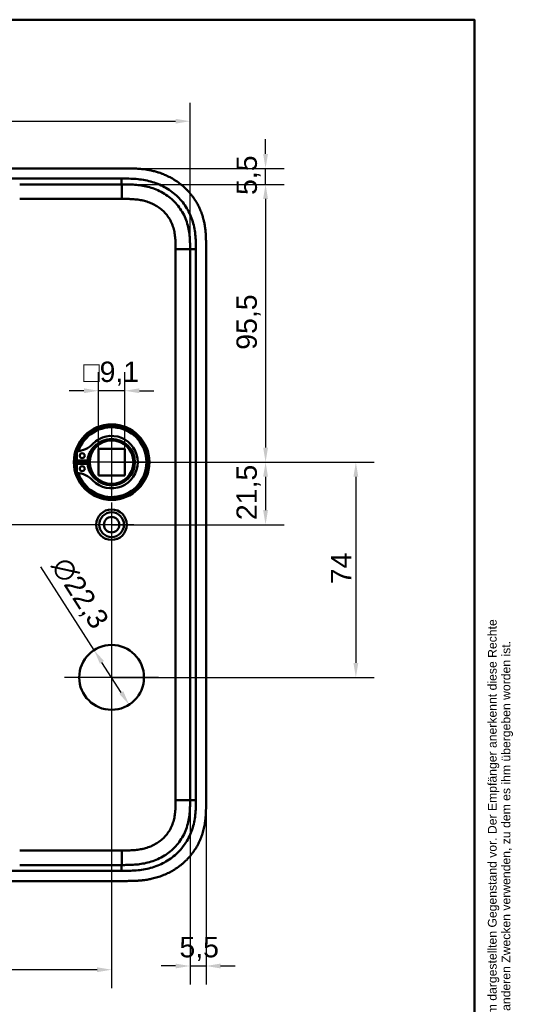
# Model space of a CAD drawing. Header units: millimetres. Extents: x 20 to 833, y 20 to 574.
# Tile 21 of 21: x 664 to 833, y 235 to 574. Entities that reach past the tile are written whole.
import ezdxf
from ezdxf.enums import TextEntityAlignment as Align

# ---------------------------------------------------------------- set-up
doc = ezdxf.new("R2010")
doc.units = ezdxf.units.MM
doc.header["$LTSCALE"] = 2
for name, color, linetype, lineweight in [('Bemaßungen(DIN)', 7, 'Continuous', 25), ('Mittelpunktmarkierung(DIN)', 7, 'Continuous', 25), ('Sichtbare Kanten(DIN)', 7, 'Continuous', 50), ('Sichtbare tangentiale Kanten(DIN)', 7, 'Continuous', 50), ('Skizziergeometrie(DIN)', 7, 'Continuous', 50), ('Symbole(DIN)', 7, 'Continuous', 25)]:
    doc.layers.add(name, color=color, linetype=linetype, lineweight=lineweight)
doc.styles.add('Aktuell-DIN', font='arial.ttf')
doc.styles.add('STANDARD-DIN~0', font='arial.ttf')
doc.styles.add('Textstil10', font='arial.ttf')
doc.styles.add('Textstil41', font='arial.ttf', dxfattribs={"width": 0.8})
doc.styles.add('Textstil83', font='arial.ttf', dxfattribs={"width": 0.8})
doc.dimstyles.new('CAD-LAN', dxfattribs={"dimscale": 2, "dimtxt": 3.5, "dimasz": 2.5, "dimexe": 3.175, "dimexo": 0, "dimgap": 0.8, "dimtad": 1, "dimrnd": 1e-08, "dimtxsty": 'STANDARD-DIN~0', "dimcen": 0.09, "dimdle": 10, "dimclrd": 250, "dimclre": 250, "dimclrt": 250, "dimadec": 0, "dimazin": 2, "dimtfac": 1, "dimtmove": 0, "dimatfit": 3, "dimfxl": 1, "dimtolj": 1, "dimtzin": 0, "dimlwd": 25, "dimlwe": 25, "dimarcsym": 0})

# ---------------------------------------------------------------- blocks, each defined once
blk = doc.blocks.new('Ränder Standardrahmen')
at = {"layer": 'Skizziergeometrie(DIN)', "flags": 128}
blk.add_lwpolyline([(10, 10), (10, 287), (410, 287), (410, 10), (10, 10)], dxfattribs=at)
blk = doc.blocks.new('Schriftfelder Heusser')
at = {"layer": 'Symbole(DIN)', "color": 7, "insert": (293.33, 191.7), "char_height": 1.5, "width": 182.3003, "attachment_point": 1, "rotation": 90, "line_spacing_factor": 0.944221, "style": 'Aktuell-DIN'}
blk.add_mtext('\\fArial|b0|i0;\\H1.5000;Die Schlossfabrik Heusser AG ist Eigentümerin dieses Dokumentes und behält sich alle Rechte an diesem und dem dargestellten Gegenstand vor. Der Empfänger anerkennt diese Rechte\\Pund wird das Dokument nicht ohne schriftliche Ermächtigung der Eigentümerin Dritten zugänglich machen oder zu anderen Zwecken verwenden, zu dem es ihm übergeben worden ist.\\P ', dxfattribs=at)
at = {"layer": 'Symbole(DIN)', "color": 179, "true_color": 0x262659, "style": 'Textstil10'}
blk.add_attdef('ERSTELLUNGSDATUM_001', (217.23, 218.29), '', height=2, dxfattribs=at)
at = {"layer": 'Symbole(DIN)', "color": 179, "true_color": 0x262659}
for tag, height, style, p in [('AUTOR', 2.49, 'Aktuell-DIN', (240.03, 219.26)), ('KONTROLLDATUM', 2, 'Textstil10', (217.42, 215.04)), ('KONTROLLIERT_VON', 2, 'Textstil10', (239.98, 215.05))]:
    blk.add_attdef(tag, text='', height=height, dxfattribs=dict(at, style=style)).set_placement(p, align=Align.MIDDLE_LEFT)
at = {"layer": 'Symbole(DIN)', "color": 7, "style": 'Textstil83', "width": 0.8}
blk.add_attdef('Anfänglicher_Ansichtsmaßstab_001', (281.57, 213.34), '', height=2.3, dxfattribs=at)
at = {"layer": 'Symbole(DIN)', "color": 179, "true_color": 0x262659, "style": 'Textstil10'}
blk.add_attdef('PROJEKT', text='', height=2, dxfattribs=at).set_placement((217.77, 209.72), align=Align.BOTTOM_LEFT)
at = {"layer": 'Symbole(DIN)', "color": 7, "style": 'Textstil41', "width": 0.8}
blk.add_attdef('STATUS', text='', height=5, dxfattribs=at).set_placement((284.53, 195.86), align=Align.MIDDLE_CENTER)
blk = doc.blocks.new('*D8')
at = {"layer": 'Bemaßungen(DIN)', "color": 250, "linetype": 'Continuous', "lineweight": 25, "true_color": 0x3f3f3f, "transparency": 16777216}
for p, q in [((698.63, 517.38), (754.5, 517.38)), ((748.15, 512.38), (748.15, 426.88)), ((695.17, 421.88), (754.5, 421.88))]:
    blk.add_line(p, q, dxfattribs=at)
at = {"layer": 'Bemaßungen(DIN)', "color": 250, "linetype": 'Continuous', "true_color": 0x3f3f3f, "transparency": 16777216}
for points in [[(747.32, 512.38), (748.99, 512.38), (748.15, 517.38)], [(747.32, 426.88), (748.99, 426.88), (748.15, 421.88)]]:
    blk.add_solid(points, dxfattribs=at)
at = {"layer": 'Defpoints', "color": 0, "linetype": 'Continuous', "transparency": 16777216}
for p in [(698.63, 517.38), (695.17, 421.88), (748.15, 421.88)]:
    blk.add_point(p, dxfattribs=at)
at = {"layer": 'Bemaßungen(DIN)', "color": 250, "linetype": 'Continuous', "lineweight": 25, "true_color": 0x3f3f3f, "transparency": 16777216, "insert": (738.14, 460.52), "char_height": 7, "attachment_point": 1, "rotation": 90, "style": 'STANDARD-DIN~0'}
blk.add_mtext('\\A1;95,5', dxfattribs=at)
blk = doc.blocks.new('*D9')
at = {"layer": 'Bemaßungen(DIN)', "color": 250, "linetype": 'Continuous', "lineweight": 25, "true_color": 0x3f3f3f, "transparency": 16777216}
for p, q in [((695.17, 421.88), (754.5, 421.88)), ((748.15, 416.88), (748.15, 405.38)), ((695.17, 400.38), (754.5, 400.38))]:
    blk.add_line(p, q, dxfattribs=at)
at = {"layer": 'Bemaßungen(DIN)', "color": 250, "linetype": 'Continuous', "true_color": 0x3f3f3f, "transparency": 16777216}
for points in [[(747.32, 416.88), (748.99, 416.88), (748.15, 421.88)], [(747.32, 405.38), (748.99, 405.38), (748.15, 400.38)]]:
    blk.add_solid(points, dxfattribs=at)
at = {"layer": 'Defpoints', "color": 0, "linetype": 'Continuous', "transparency": 16777216}
for p in [(695.17, 421.88), (695.17, 400.38), (748.15, 400.38)]:
    blk.add_point(p, dxfattribs=at)
at = {"layer": 'Bemaßungen(DIN)', "color": 250, "linetype": 'Continuous', "lineweight": 25, "true_color": 0x3f3f3f, "transparency": 16777216, "insert": (738.14, 401.96), "char_height": 7, "attachment_point": 1, "rotation": 90, "style": 'STANDARD-DIN~0'}
blk.add_mtext('\\A1;21,5', dxfattribs=at)
blk = doc.blocks.new('*D10')
at = {"layer": 'Bemaßungen(DIN)', "color": 250, "linetype": 'Continuous', "lineweight": 25, "true_color": 0x3f3f3f, "transparency": 16777216}
for p, q in [((695.17, 421.88), (785.57, 421.88)), ((779.22, 416.88), (779.22, 352.88)), ((695.17, 347.88), (785.57, 347.88))]:
    blk.add_line(p, q, dxfattribs=at)
at = {"layer": 'Bemaßungen(DIN)', "color": 250, "linetype": 'Continuous', "true_color": 0x3f3f3f, "transparency": 16777216}
for points in [[(778.39, 416.88), (780.06, 416.88), (779.22, 421.88)], [(778.39, 352.88), (780.06, 352.88), (779.22, 347.88)]]:
    blk.add_solid(points, dxfattribs=at)
at = {"layer": 'Defpoints', "color": 0, "linetype": 'Continuous', "transparency": 16777216}
for p in [(695.17, 421.88), (695.17, 347.88), (779.22, 347.88)]:
    blk.add_point(p, dxfattribs=at)
at = {"layer": 'Bemaßungen(DIN)', "color": 250, "linetype": 'Continuous', "lineweight": 25, "true_color": 0x3f3f3f, "transparency": 16777216, "insert": (770.62, 379.91), "char_height": 7, "attachment_point": 1, "rotation": 90, "style": 'STANDARD-DIN~0'}
blk.add_mtext('\\A1;74', dxfattribs=at)
blk = doc.blocks.new('*D11')
at = {"layer": 'Bemaßungen(DIN)', "color": 250, "linetype": 'Continuous', "lineweight": 25, "true_color": 0x3f3f3f, "transparency": 16777216}
for p, q in [((577.17, 497.38), (550.82, 497.38)), ((557.17, 405.38), (557.17, 492.38)), ((695.17, 400.38), (550.82, 400.38))]:
    blk.add_line(p, q, dxfattribs=at)
at = {"layer": 'Bemaßungen(DIN)', "color": 250, "linetype": 'Continuous', "true_color": 0x3f3f3f, "transparency": 16777216}
for points in [[(556.33, 492.38), (558, 492.38), (557.17, 497.38)], [(556.33, 405.38), (558, 405.38), (557.17, 400.38)]]:
    blk.add_solid(points, dxfattribs=at)
at = {"layer": 'Defpoints', "color": 0, "linetype": 'Continuous', "transparency": 16777216}
for p in [(557.17, 497.38), (577.17, 497.38), (695.17, 400.38)]:
    blk.add_point(p, dxfattribs=at)
at = {"layer": 'Bemaßungen(DIN)', "color": 250, "linetype": 'Continuous', "lineweight": 25, "true_color": 0x3f3f3f, "transparency": 16777216, "insert": (548.42, 443.87), "char_height": 7, "attachment_point": 1, "rotation": 90, "style": 'STANDARD-DIN~0'}
blk.add_mtext('\\A1;97', dxfattribs=at)
blk = doc.blocks.new('*D12')
at = {"layer": 'Bemaßungen(DIN)', "color": 250, "linetype": 'Continuous', "lineweight": 25, "true_color": 0x3f3f3f, "transparency": 16777216}
for p, q in [((695.17, 400.38), (550.82, 400.38)), ((557.17, 395.38), (557.17, 308.38)), ((577.17, 303.38), (550.82, 303.38))]:
    blk.add_line(p, q, dxfattribs=at)
at = {"layer": 'Bemaßungen(DIN)', "color": 250, "linetype": 'Continuous', "true_color": 0x3f3f3f, "transparency": 16777216}
for points in [[(556.33, 395.38), (558, 395.38), (557.17, 400.38)], [(556.33, 308.38), (558, 308.38), (557.17, 303.38)]]:
    blk.add_solid(points, dxfattribs=at)
at = {"layer": 'Defpoints', "color": 0, "linetype": 'Continuous', "transparency": 16777216}
for p in [(695.17, 400.38), (557.17, 303.38), (577.17, 303.38)]:
    blk.add_point(p, dxfattribs=at)
at = {"layer": 'Bemaßungen(DIN)', "color": 250, "linetype": 'Continuous', "lineweight": 25, "true_color": 0x3f3f3f, "transparency": 16777216, "insert": (548.42, 346.87), "char_height": 7, "attachment_point": 1, "rotation": 90, "style": 'STANDARD-DIN~0'}
blk.add_mtext('\\A1;97', dxfattribs=at)
blk = doc.blocks.new('*D13')
at = {"layer": 'Bemaßungen(DIN)', "color": 250, "linetype": 'Continuous', "lineweight": 25, "true_color": 0x3f3f3f, "transparency": 16777216}
for p, q in [((689.14, 357.27), (670.78, 385.88)), ((698.49, 342.71), (691.84, 353.06))]:
    blk.add_line(p, q, dxfattribs=at)
at = {"layer": 'Bemaßungen(DIN)', "color": 250, "linetype": 'Continuous', "true_color": 0x3f3f3f, "transparency": 16777216}
for points in [[(692.55, 353.51), (691.14, 352.61), (689.14, 357.27)], [(699.19, 343.16), (697.79, 342.26), (701.19, 338.5)]]:
    blk.add_solid(points, dxfattribs=at)
at = {"layer": 'Defpoints', "color": 0, "linetype": 'Continuous', "transparency": 16777216}
for p in [(689.14, 357.27), (701.19, 338.5)]:
    blk.add_point(p, dxfattribs=at)
at = {"layer": 'Bemaßungen(DIN)', "color": 250, "linetype": 'Continuous', "lineweight": 25, "true_color": 0x3f3f3f, "transparency": 16777216, "insert": (680.26, 390.06), "char_height": 7, "attachment_point": 1, "rotation": 302.701, "style": 'STANDARD-DIN~0'}
blk.add_mtext('\\A1;∅22,3', dxfattribs=at)
blk = doc.blocks.new('*D14')
at = {"layer": 'Bemaßungen(DIN)', "color": 250, "linetype": 'Continuous', "lineweight": 25, "true_color": 0x3f3f3f, "transparency": 16777216}
for p, q in [((695.17, 392.73), (695.17, 241.03)), ((577.17, 295.73), (577.17, 241.03)), ((690.17, 247.38), (582.17, 247.38))]:
    blk.add_line(p, q, dxfattribs=at)
at = {"layer": 'Bemaßungen(DIN)', "color": 250, "linetype": 'Continuous', "true_color": 0x3f3f3f, "transparency": 16777216}
for points in [[(582.17, 248.22), (582.17, 246.55), (577.17, 247.38)], [(690.17, 248.22), (690.17, 246.55), (695.17, 247.38)]]:
    blk.add_solid(points, dxfattribs=at)
at = {"layer": 'Defpoints', "color": 0, "linetype": 'Continuous', "transparency": 16777216}
for p in [(695.17, 392.73), (577.17, 295.73), (577.17, 247.38)]:
    blk.add_point(p, dxfattribs=at)
at = {"layer": 'Bemaßungen(DIN)', "color": 250, "linetype": 'Continuous', "lineweight": 25, "true_color": 0x3f3f3f, "transparency": 16777216, "insert": (628.76, 256.13), "char_height": 7, "attachment_point": 1, "style": 'STANDARD-DIN~0'}
blk.add_mtext('\\A1;118', dxfattribs=at)
blk = doc.blocks.new('*D15')
at = {"layer": 'Bemaßungen(DIN)', "color": 250, "linetype": 'Continuous', "lineweight": 25, "true_color": 0x3f3f3f, "transparency": 16777216}
for p, q in [((722.17, 305.67), (722.17, 242.32)), ((727.67, 304.67), (727.67, 242.32)), ((717.17, 248.67), (712.17, 248.67)), ((722.17, 248.67), (727.67, 248.67)), ((732.67, 248.67), (737.67, 248.67))]:
    blk.add_line(p, q, dxfattribs=at)
at = {"layer": 'Bemaßungen(DIN)', "color": 250, "linetype": 'Continuous', "true_color": 0x3f3f3f, "transparency": 16777216}
for points in [[(717.17, 249.5), (717.17, 247.83), (722.17, 248.67)], [(732.67, 249.5), (732.67, 247.83), (727.67, 248.67)]]:
    blk.add_solid(points, dxfattribs=at)
at = {"layer": 'Defpoints', "color": 0, "linetype": 'Continuous', "transparency": 16777216}
for p in [(722.17, 305.67), (727.67, 304.67), (727.67, 248.67)]:
    blk.add_point(p, dxfattribs=at)
at = {"layer": 'Bemaßungen(DIN)', "color": 250, "linetype": 'Continuous', "lineweight": 25, "true_color": 0x3f3f3f, "transparency": 16777216, "insert": (718.52, 258.65), "char_height": 7, "attachment_point": 1, "style": 'STANDARD-DIN~0'}
blk.add_mtext('\\A1;5,5', dxfattribs=at)
blk = doc.blocks.new('*D16')
at = {"layer": 'Bemaßungen(DIN)', "color": 250, "linetype": 'Continuous', "lineweight": 25, "true_color": 0x3f3f3f, "transparency": 16777216}
for p, q in [((748.15, 527.88), (748.15, 532.88)), ((699.63, 522.88), (754.5, 522.88)), ((748.15, 517.38), (748.15, 522.88)), ((698.64, 517.38), (754.5, 517.38)), ((748.15, 512.38), (748.15, 507.38))]:
    blk.add_line(p, q, dxfattribs=at)
at = {"layer": 'Bemaßungen(DIN)', "color": 250, "linetype": 'Continuous', "true_color": 0x3f3f3f, "transparency": 16777216}
for points in [[(747.32, 527.88), (748.99, 527.88), (748.15, 522.88)], [(747.32, 512.38), (748.99, 512.38), (748.15, 517.38)]]:
    blk.add_solid(points, dxfattribs=at)
at = {"layer": 'Defpoints', "color": 0, "linetype": 'Continuous', "transparency": 16777216}
for p in [(699.63, 522.88), (748.15, 522.88), (698.64, 517.38)]:
    blk.add_point(p, dxfattribs=at)
at = {"layer": 'Bemaßungen(DIN)', "color": 250, "linetype": 'Continuous', "lineweight": 25, "true_color": 0x3f3f3f, "transparency": 16777216, "insert": (738.17, 513.74), "char_height": 7, "attachment_point": 1, "rotation": 90, "style": 'STANDARD-DIN~0'}
blk.add_mtext('\\A1;5,5', dxfattribs=at)
blk = doc.blocks.new('*D17')
at = {"layer": 'Bemaßungen(DIN)', "color": 250, "linetype": 'Continuous', "lineweight": 25, "true_color": 0x3f3f3f, "transparency": 16777216}
for p, q in [((530.17, 495.1), (530.17, 545.45)), ((722.17, 495.1), (722.17, 545.45)), ((535.17, 539.1), (717.17, 539.1))]:
    blk.add_line(p, q, dxfattribs=at)
at = {"layer": 'Bemaßungen(DIN)', "color": 250, "linetype": 'Continuous', "true_color": 0x3f3f3f, "transparency": 16777216}
for points in [[(535.17, 539.93), (535.17, 538.27), (530.17, 539.1)], [(717.17, 539.93), (717.17, 538.27), (722.17, 539.1)]]:
    blk.add_solid(points, dxfattribs=at)
at = {"layer": 'Defpoints', "color": 0, "linetype": 'Continuous', "transparency": 16777216}
for p in [(722.17, 539.1), (530.17, 495.1), (722.17, 495.1)]:
    blk.add_point(p, dxfattribs=at)
at = {"layer": 'Bemaßungen(DIN)', "color": 250, "linetype": 'Continuous', "lineweight": 25, "true_color": 0x3f3f3f, "transparency": 16777216, "insert": (618.8, 547.85), "char_height": 7, "attachment_point": 1, "style": 'STANDARD-DIN~0'}
blk.add_mtext('\\A1;192', dxfattribs=at)
blk = doc.blocks.new('*D19')
at = {"layer": 'Bemaßungen(DIN)', "color": 250, "linetype": 'Continuous', "lineweight": 25, "true_color": 0x3f3f3f, "transparency": 16777216}
for p, q in [((690.62, 426.43), (690.62, 452.78)), ((699.72, 426.43), (699.72, 452.78)), ((685.62, 446.43), (680.62, 446.43)), ((699.72, 446.43), (690.62, 446.43)), ((704.72, 446.43), (709.72, 446.43))]:
    blk.add_line(p, q, dxfattribs=at)
at = {"layer": 'Bemaßungen(DIN)', "color": 250, "linetype": 'Continuous', "true_color": 0x3f3f3f, "transparency": 16777216}
for points in [[(685.62, 447.27), (685.62, 445.6), (690.62, 446.43)], [(704.72, 447.27), (704.72, 445.6), (699.72, 446.43)]]:
    blk.add_solid(points, dxfattribs=at)
at = {"layer": 'Defpoints', "color": 0, "linetype": 'Continuous', "transparency": 16777216}
for p in [(690.62, 446.43), (690.62, 426.43), (699.72, 426.43)]:
    blk.add_point(p, dxfattribs=at)
at = {"layer": 'Bemaßungen(DIN)', "color": 250, "linetype": 'Continuous', "lineweight": 25, "true_color": 0x3f3f3f, "transparency": 16777216, "insert": (685.4, 456.45), "char_height": 7, "attachment_point": 1, "style": 'STANDARD-DIN~0'}
blk.add_mtext('\\A1;\\fAIGDT|b0|i0;\\H7.0000;o\\fArial|b0|i0;\\H7.0000;9,1', dxfattribs=at)

msp = doc.modelspace()

# ---------------------------------------------------------------- linework, layer by layer
at = {"layer": 'Mittelpunktmarkierung(DIN)', "linetype": 'Continuous'}
for p, q in [((695.1672, 434.3838), (695.1672, 409.3838)), ((707.6672, 421.8838), (682.6672, 421.8838)), ((695.1672, 408.0338), (695.1672, 392.7338)), ((702.8172, 400.3838), (687.5172, 400.3838)), ((695.1672, 364.0338), (695.1672, 331.7338)), ((711.3172, 347.8838), (679.0172, 347.8838))]:
    msp.add_line(p, q, dxfattribs=at)
at = {"layer": 'Sichtbare Kanten(DIN)'}
for p, q in [((699.6285, 522.8838), (541.7064, 522.8838)), ((698.6291, 517.3838), (663.5378, 517.3838)), ((698.6291, 517.3838), (698.6404, 517.3838)), ((727.6672, 304.6682), (727.6672, 496.0995)), ((683.2091, 422.5005), (683.2091, 425.5244)), ((699.7172, 426.4338), (690.6172, 426.4338)), ((690.6172, 417.3338), (690.6172, 426.4338)), ((699.7172, 426.4338), (699.7172, 417.3338)), ((686.9091, 422.5005), (683.2091, 422.5005)), ((683.2091, 421.2672), (686.9091, 421.2672)), ((683.2091, 418.2433), (683.2091, 421.2672)), ((699.7172, 417.3338), (690.6172, 417.3338)), ((698.6291, 283.3839), (663.5378, 283.3839)), ((698.6404, 283.3839), (698.6291, 283.3839)), ((541.1463, 277.8839), (699.6285, 277.8839))]:
    msp.add_line(p, q, dxfattribs=at)
for centre, radius in [((695.1672, 421.8838), 13), ((695.1672, 421.8838), 12.5), ((695.1672, 421.8838), 8), ((695.1672, 421.8838), 7.5), ((685.0591, 424.1155), 0.85), ((685.0591, 419.6522), 0.85), ((695.1672, 400.3838), 5.25), ((695.1672, 400.3838), 4.25), ((695.1672, 400.3838), 2.65), ((695.1672, 347.8838), 11.15)]:
    msp.add_circle(centre, radius, dxfattribs=at)
for centre, radius, start, end in [((695.1672, 421.8838), 12, 198.172127, 161.827873), ((695.1672, 421.8838), 9.0167, 224.140905, 135.859095), ((682.4691, 434.2068), 8.6779, 274.967053, 315.859095), ((694.4339, 421.8838), 7.55, 125.687104, 175.314993), ((695.1672, 421.8838), 8.2, 153.630564, 206.369436), ((695.1672, 421.8838), 12, 175.211021, 184.788979), ((695.1672, 421.8838), 9, 176.0711, 183.9289), ((694.4339, 421.8838), 7.55, 184.685007, 234.312896), ((682.4691, 409.5609), 8.6779, 44.140905, 85.032947)]:
    msp.add_arc(centre, radius, start, end, dxfattribs=at)
for points, knots in [([(727.6672, 496.0995), (727.6673, 496.3981), (727.667, 496.997), (727.6615, 497.7502), (727.6488, 498.5068), (727.6314, 499.1148), (727.5974, 499.878), (727.5595, 500.4898), (727.4841, 501.4086), (727.3824, 502.3283), (727.1946, 503.5535), (727.0119, 504.4672), (726.7943, 505.3741), (726.6314, 505.975), (726.4048, 506.7204), (726.2048, 507.3118), (725.9317, 508.0426), (725.6949, 508.6203), (725.3126, 509.4751), (724.8944, 510.3137), (724.2011, 511.5365), (723.5167, 512.5818), (722.5823, 513.8307), (721.7741, 514.7818), (720.6937, 515.9056), (719.7758, 516.7501), (718.5685, 517.7336), (717.5571, 518.4616), (716.2426, 519.2947), (715.1528, 519.8981), (713.8916, 520.5035), (713.0328, 520.8665), (712.1615, 521.1967), (711.5749, 521.4005), (710.687, 521.6814), (709.7905, 521.9292), (708.5841, 522.2071), (707.6728, 522.3772), (706.7581, 522.5183), (706.1476, 522.5981), (705.3842, 522.6815), (704.7735, 522.7359), (704.0107, 522.79), (703.4011, 522.8228), (702.4883, 522.8581), (701.277, 522.8831), (700.226, 522.8843), (699.6285, 522.8838)], [-0.999997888, -0.999997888, -0.999997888, -0.999997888, -0.979164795, -0.958331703, -0.947915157, -0.927082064, -0.916665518, -0.895832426, -0.885415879, -0.854166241, -0.833333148, -0.80208351, -0.791666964, -0.770833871, -0.760417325, -0.739584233, -0.729167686, -0.708334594, -0.697918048, -0.666668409, -0.645835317, -0.604169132, -0.58333604, -0.541669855, -0.520836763, -0.479170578, -0.458337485, -0.416671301, -0.395838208, -0.354172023, -0.333338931, -0.302089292, -0.291672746, -0.270839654, -0.260423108, -0.229173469, -0.208340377, -0.177090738, -0.166674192, -0.1458411, -0.135424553, -0.114591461, -0.104174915, -0.083341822, -0.072925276, -0.041675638, -0.000009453, -0.000009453, -0.000009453, -0.000009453]), ([(698.6404, 517.3838), (699.2704, 517.3838), (699.915, 517.3837), (700.5649, 517.3735), (701.2511, 517.3628), (701.9432, 517.341), (702.6336, 517.2992), (703.3649, 517.2549), (704.0944, 517.1883), (704.8178, 517.0927), (705.581, 516.9919), (706.3375, 516.8591), (707.0853, 516.6887), (707.8688, 516.5101), (708.6426, 516.2906), (709.3972, 516.0287), (710.1798, 515.7571), (710.9417, 515.4402), (711.6771, 515.0792), (712.4295, 514.7098), (713.1541, 514.2942), (713.8487, 513.8325), (714.5483, 513.3675), (715.2174, 512.8556), (715.8534, 512.295), (716.4893, 511.7345), (717.0899, 511.126), (717.6395, 510.4843), (718.1948, 509.836), (718.7011, 509.1511), (719.1547, 508.4361), (719.6098, 507.7187), (720.0118, 506.971), (720.3581, 506.2023), (720.7026, 505.4373), (720.9923, 504.6499), (721.2274, 503.8573), (721.4617, 503.0674), (721.64, 502.2818), (721.7757, 501.4898), (721.9062, 500.7285), (721.9968, 499.9607), (722.0569, 499.1831), (722.1121, 498.4686), (722.141, 497.7452), (722.1548, 497.0232), (722.1673, 496.3747), (722.1674, 495.7271), (722.1674, 495.0995)], [0, 0, 0, 0, 0.19022167, 0.19022167, 0.19022167, 0.39104591, 0.39104591, 0.39104591, 0.60377825, 0.60377825, 0.60377825, 0.82822173, 0.82822173, 0.82822173, 1.06338833, 1.06338833, 1.06338833, 1.30727824, 1.30727824, 1.30727824, 1.55682927, 1.55682927, 1.55682927, 1.80816011, 1.80816011, 1.80816011, 2.0594434, 2.0594434, 2.0594434, 2.31333138, 2.31333138, 2.31333138, 2.56802256, 2.56802256, 2.56802256, 2.82144619, 2.82144619, 2.82144619, 3.07398187, 3.07398187, 3.07398187, 3.31672886, 3.31672886, 3.31672886, 3.5398143, 3.5398143, 3.5398143, 3.74014872, 3.74014872, 3.74014872, 3.74014872]), ([(722.1674, 305.6682), (722.1674, 305.0406), (722.1673, 304.393), (722.1548, 303.7445), (722.141, 303.0225), (722.1121, 302.2991), (722.0569, 301.5846), (721.9968, 300.807), (721.9062, 300.0392), (721.7757, 299.2779), (721.64, 298.4859), (721.4617, 297.7003), (721.2274, 296.9105), (720.9923, 296.1178), (720.7026, 295.3304), (720.3581, 294.5654), (720.0118, 293.7967), (719.6098, 293.049), (719.1548, 292.3317), (718.7011, 291.6166), (718.1948, 290.9317), (717.6395, 290.2834), (717.0899, 289.6417), (716.4893, 289.0332), (715.8535, 288.4727), (715.2175, 287.9121), (714.5483, 287.4002), (713.8487, 286.9352), (713.1541, 286.4735), (712.4295, 286.0579), (711.6771, 285.6885), (710.9418, 285.3275), (710.1798, 285.0106), (709.3972, 284.739), (708.6427, 284.4771), (707.8688, 284.2576), (707.0853, 284.079), (706.3375, 283.9086), (705.581, 283.7758), (704.8178, 283.675), (704.0944, 283.5794), (703.3649, 283.5128), (702.6336, 283.4685), (701.9432, 283.4267), (701.2511, 283.4049), (700.5649, 283.3942), (699.915, 283.384), (699.2704, 283.3839), (698.6404, 283.3839)], [0, 0, 0, 0, 0.20033251, 0.20033251, 0.20033251, 0.42341762, 0.42341762, 0.42341762, 0.66616566, 0.66616566, 0.66616566, 0.91870231, 0.91870231, 0.91870231, 1.17212598, 1.17212598, 1.17212598, 1.4268172, 1.4268172, 1.4268172, 1.68070523, 1.68070523, 1.68070523, 1.93198857, 1.93198857, 1.93198857, 2.18331948, 2.18331948, 2.18331948, 2.43287068, 2.43287068, 2.43287068, 2.67676084, 2.67676084, 2.67676084, 2.91192776, 2.91192776, 2.91192776, 3.13637161, 3.13637161, 3.13637161, 3.34910435, 3.34910435, 3.34910435, 3.549929, 3.549929, 3.549929, 3.74015108, 3.74015108, 3.74015108, 3.74015108]), ([(699.6285, 277.8839), (700.2261, 277.8834), (701.2772, 277.8846), (702.4882, 277.9096), (703.4009, 277.9448), (704.0106, 277.9776), (704.7735, 278.0318), (705.3843, 278.0862), (706.1477, 278.1697), (706.7581, 278.2494), (707.6729, 278.3904), (708.5844, 278.5607), (709.9414, 278.8734), (711.1342, 279.2143), (712.6016, 279.7235), (713.7516, 280.1969), (715.1529, 280.87), (716.2423, 281.4729), (717.5573, 282.306), (718.5686, 283.0341), (719.7758, 284.0178), (720.6934, 284.862), (721.7741, 285.9855), (722.5824, 286.937), (723.5167, 288.1863), (724.2009, 289.2314), (724.9717, 290.5898), (725.5175, 291.7143), (726.1091, 293.1581), (726.5093, 294.3415), (726.9165, 295.8444), (727.1712, 297.0613), (727.3825, 298.4396), (727.4841, 299.3591), (727.5595, 300.2778), (727.5974, 300.8894), (727.6315, 301.6527), (727.6488, 302.2609), (727.6616, 303.0176), (727.6671, 303.7709), (727.6673, 304.3698), (727.6672, 304.6682)], [-0.999997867, -0.999997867, -0.999997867, -0.999997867, -0.958331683, -0.927082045, -0.916665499, -0.895832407, -0.885415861, -0.864582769, -0.854166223, -0.833333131, -0.822916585, -0.791666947, -0.770833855, -0.729167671, -0.708334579, -0.666668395, -0.645835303, -0.604169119, -0.583336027, -0.541669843, -0.520836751, -0.479170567, -0.458337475, -0.416671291, -0.395838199, -0.354172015, -0.333338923, -0.291672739, -0.270839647, -0.229173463, -0.208340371, -0.166674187, -0.145841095, -0.114591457, -0.104174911, -0.083341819, -0.072925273, -0.052092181, -0.041675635, -0.020842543, -0.000009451, -0.000009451, -0.000009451, -0.000009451])]:
    msp.add_open_spline(points, degree=3, knots=knots, dxfattribs=at)
msp.add_open_spline([(722.1674, 495.0995), (722.1672, 400.3839), (722.1674, 305.6682)], degree=2, dxfattribs=at)
at = {"layer": 'Sichtbare tangentiale Kanten(DIN)'}
for p, q in [((698.6291, 517.3838), (698.6291, 519.3832)), ((698.6404, 517.3838), (698.6404, 512.3838)), ((663.5378, 512.3838), (698.6404, 512.3838)), ((722.1674, 495.0995), (717.1674, 495.0996)), ((722.1674, 495.0995), (724.1674, 495.0995)), ((722.1674, 305.6682), (717.1674, 305.6681)), ((722.1674, 305.6682), (724.167, 305.6682)), ((698.6404, 288.3839), (663.5378, 288.3839)), ((698.6404, 283.3839), (698.6404, 288.3839)), ((698.6291, 283.3839), (698.6291, 281.3839))]:
    msp.add_line(p, q, dxfattribs=at)
for points in [[(553.7057, 519.3838), (602.0134, 519.3838), (650.3212, 519.3838), (698.629, 519.3832)], [(717.1674, 495.0996), (717.1673, 431.9558), (717.1673, 368.8121), (717.1674, 305.6681)], [(724.1674, 495.0995), (724.1673, 431.9558), (724.1673, 368.8122), (724.167, 305.6682)], [(698.6291, 281.3839), (650.3214, 281.3839), (602.0136, 281.3839), (553.7057, 281.3845)]]:
    msp.add_open_spline(points, degree=3, dxfattribs=at)
for points, knots in [([(698.6291, 519.3832), (698.8446, 519.3832), (699.0601, 519.3832), (699.2756, 519.3831), (699.4767, 519.383), (699.6778, 519.3821), (699.8789, 519.3808), (699.9795, 519.3802), (700.0801, 519.3795), (700.1806, 519.3785), (700.4755, 519.3756), (700.7703, 519.3709), (701.0856, 519.3635), (701.0928, 519.3634), (701.1001, 519.3632), (701.1074, 519.363), (701.9913, 519.3421), (702.7904, 519.3028), (703.5987, 519.2348), (703.6131, 519.2336), (703.6275, 519.2324), (703.6419, 519.2311), (704.4642, 519.1608), (705.2934, 519.059), (706.1165, 518.919), (706.1244, 518.9176), (706.1323, 518.9163), (706.1402, 518.9149), (706.9675, 518.7734), (707.7898, 518.5934), (708.6023, 518.3692), (708.6087, 518.3674), (708.6151, 518.3657), (708.6215, 518.3639), (710.2607, 517.9102), (711.8626, 517.2727), (713.3363, 516.4731), (714.8154, 515.6707), (716.2326, 514.6663), (717.4785, 513.5233), (718.7147, 512.3893), (719.8238, 511.0814), (720.735, 509.6769), (721.6436, 508.2761), (722.3811, 506.7414), (722.9167, 505.1481), (722.9181, 505.1441), (722.9195, 505.14), (722.9208, 505.1359), (723.189, 504.3364), (723.4093, 503.5154), (723.582, 502.6931), (723.5834, 502.6864), (723.5848, 502.6797), (723.5862, 502.673), (723.7586, 501.8487), (723.8861, 501.0091), (723.9741, 500.1793), (723.9756, 500.1655), (723.977, 500.1517), (723.9785, 500.1378), (724.0641, 499.319), (724.114, 498.5024), (724.1407, 497.6262), (724.1411, 497.6135), (724.1415, 497.6008), (724.1418, 497.5882), (724.1671, 496.7344), (724.1674, 495.917), (724.1674, 495.0995)], [0, 0, 0, 0, 0.06465071, 0.06465071, 0.06465071, 0.12499689, 0.12499689, 0.12499689, 0.15516998, 0.15516998, 0.15516998, 0.24364975, 0.24364975, 0.24364975, 0.24568925, 0.24568925, 0.24568925, 0.49299602, 0.49299602, 0.49299602, 0.49740655, 0.49740655, 0.49740655, 0.74890198, 0.74890198, 0.74890198, 0.75131514, 0.75131514, 0.75131514, 1.00412488, 1.00412488, 1.00412488, 1.00611944, 1.00611944, 1.00611944, 1.51620829, 1.51620829, 1.51620829, 2.02816317, 2.02816317, 2.02816317, 2.53610502, 2.53610502, 2.53610502, 3.04266837, 3.04266837, 3.04266837, 3.04395812, 3.04395812, 3.04395812, 3.29808481, 3.29808481, 3.29808481, 3.3001542, 3.3001542, 3.3001542, 3.55484402, 3.55484402, 3.55484402, 3.55908766, 3.55908766, 3.55908766, 3.81045399, 3.81045399, 3.81045399, 3.81409867, 3.81409867, 3.81409867, 4.05935947, 4.05935947, 4.05935947, 4.05935947]), ([(698.6404, 512.3838), (698.8756, 512.3838), (699.1107, 512.3838), (699.3458, 512.3833), (699.4219, 512.3831), (699.498, 512.3829), (699.5741, 512.3826), (699.6502, 512.3824), (699.7263, 512.3819), (699.8024, 512.3814), (699.9546, 512.3804), (700.1067, 512.3793), (700.2589, 512.3774), (700.335, 512.3765), (700.4111, 512.3753), (700.4872, 512.3742), (700.641, 512.3718), (700.7948, 512.369), (700.9485, 512.3652), (701.0254, 512.3633), (701.1023, 512.3612), (701.1791, 512.3589), (701.256, 512.3567), (701.3329, 512.3543), (701.4129, 512.3515), (701.7256, 512.3407), (702.0234, 512.327), (702.3314, 512.3084), (702.3385, 512.3079), (702.3457, 512.3075), (702.3529, 512.3071), (702.9731, 512.2691), (703.5664, 512.2146), (704.1629, 512.1358), (704.1718, 512.1346), (704.1807, 512.1334), (704.1897, 512.1323), (704.7904, 512.0522), (705.3846, 511.948), (705.9749, 511.8135), (705.9801, 511.8123), (705.9853, 511.8111), (705.9906, 511.8099), (706.5871, 511.6734), (707.1807, 511.5054), (707.7578, 511.3051), (707.7612, 511.3039), (707.7646, 511.3027), (707.7679, 511.3016), (708.3497, 511.0992), (708.9252, 510.8605), (709.4793, 510.5881), (710.0321, 510.3164), (710.5709, 510.0077), (711.0845, 509.6661), (711.5966, 509.3254), (712.0886, 508.9486), (712.5499, 508.5418), (713.0099, 508.1361), (713.445, 507.6955), (713.8436, 507.2299), (714.2402, 506.7666), (714.6062, 506.2721), (714.9327, 505.7575), (715.258, 505.2449), (715.5481, 504.7056), (715.7971, 504.1535), (716.0459, 503.6015), (716.2574, 503.0284), (716.4299, 502.4485), (716.4312, 502.4443), (716.4325, 502.44), (716.4337, 502.4357), (716.6054, 501.8567), (716.7404, 501.2652), (716.8431, 500.671), (716.8446, 500.6624), (716.8461, 500.6538), (716.8475, 500.6452), (716.9499, 500.0479), (717.0211, 499.4458), (717.0701, 498.8201), (717.0706, 498.8127), (717.0712, 498.8054), (717.0718, 498.798), (717.0958, 498.4868), (717.1132, 498.1852), (717.1267, 497.8765), (717.1406, 497.559), (717.1498, 497.2433), (717.1559, 496.9282), (717.1677, 496.3169), (717.1677, 495.7073), (717.1674, 495.0996)], [3.87953957, 3.87953957, 3.87953957, 3.87953957, 3.95007965, 3.95007965, 3.95007965, 3.97290829, 3.97290829, 3.97290829, 3.99573693, 3.99573693, 3.99573693, 4.04139421, 4.04139421, 4.04139421, 4.06422285, 4.06422285, 4.06422285, 4.11036486, 4.11036486, 4.11036486, 4.13343586, 4.13343586, 4.13343586, 4.15650686, 4.15650686, 4.15650686, 4.24669156, 4.24669156, 4.24669156, 4.24879088, 4.24879088, 4.24879088, 4.43011971, 4.43011971, 4.43011971, 4.43283238, 4.43283238, 4.43283238, 4.61539337, 4.61539337, 4.61539337, 4.61700912, 4.61700912, 4.61700912, 4.8015249, 4.8015249, 4.8015249, 4.802599, 4.802599, 4.802599, 4.98864673, 4.98864673, 4.98864673, 5.17423718, 5.17423718, 5.17423718, 5.35933373, 5.35933373, 5.35933373, 5.54395657, 5.54395657, 5.54395657, 5.72768588, 5.72768588, 5.72768588, 5.91070517, 5.91070517, 5.91070517, 6.09366166, 6.09366166, 6.09366166, 6.09500382, 6.09500382, 6.09500382, 6.27765029, 6.27765029, 6.27765029, 6.28029351, 6.28029351, 6.28029351, 6.46386324, 6.46386324, 6.46386324, 6.4660269, 6.4660269, 6.4660269, 6.55747681, 6.55747681, 6.55747681, 6.65152469, 6.65152469, 6.65152469, 6.83396136, 6.83396136, 6.83396136, 6.83396136]), ([(717.1674, 305.6681), (717.1674, 305.4274), (717.1674, 305.1867), (717.1668, 304.946), (717.1665, 304.7985), (717.1656, 304.651), (717.1644, 304.5034), (717.1639, 304.4297), (717.1632, 304.3559), (717.1624, 304.2821), (717.1616, 304.2083), (717.1606, 304.1346), (717.1595, 304.0608), (717.1584, 303.9871), (717.1572, 303.9134), (717.1558, 303.8395), (717.15, 303.5273), (717.1414, 303.2139), (717.1272, 302.8945), (717.1133, 302.5826), (717.0958, 302.281), (717.0718, 301.9697), (717.0712, 301.9623), (717.0706, 301.955), (717.0701, 301.9476), (717.0211, 301.3219), (716.9499, 300.7198), (716.8476, 300.1225), (716.8461, 300.1139), (716.8446, 300.1053), (716.8431, 300.0967), (716.7404, 299.5025), (716.6055, 298.911), (716.4337, 298.332), (716.4325, 298.3277), (716.4312, 298.3234), (716.4299, 298.3192), (716.2574, 297.7393), (716.046, 297.1662), (715.7971, 296.6143), (715.5481, 296.0621), (715.258, 295.5228), (714.9327, 295.0102), (714.6063, 294.4956), (714.2402, 294.0011), (713.8436, 293.5378), (713.445, 293.0722), (713.0099, 292.6316), (712.5499, 292.2259), (712.0886, 291.8191), (711.5967, 291.4424), (711.0846, 291.1017), (710.571, 290.7601), (710.032, 290.4513), (709.4793, 290.1796), (708.9252, 289.9072), (708.3497, 289.6684), (707.7679, 289.4661), (707.7646, 289.465), (707.7612, 289.4638), (707.7579, 289.4626), (707.1807, 289.2623), (706.5871, 289.0943), (705.9906, 288.9578), (705.9853, 288.9566), (705.9801, 288.9554), (705.9749, 288.9542), (705.3846, 288.8197), (704.7904, 288.7155), (704.1897, 288.6354), (704.1807, 288.6342), (704.1718, 288.6331), (704.1629, 288.6319), (703.5664, 288.5531), (702.9731, 288.4986), (702.3529, 288.4606), (702.3457, 288.4602), (702.3385, 288.4598), (702.3314, 288.4593), (702.0234, 288.4407), (701.7258, 288.4271), (701.4216, 288.4165), (701.109, 288.4056), (700.7977, 288.3983), (700.4872, 288.3934), (699.8694, 288.3837), (699.2546, 288.3836), (698.6404, 288.3839)], [25.77708229, 25.77708229, 25.77708229, 25.77708229, 25.84929399, 25.84929399, 25.84929399, 25.89356572, 25.89356572, 25.89356572, 25.91570158, 25.91570158, 25.91570158, 25.93783745, 25.93783745, 25.93783745, 25.95996549, 25.95996549, 25.95996549, 26.05358694, 26.05358694, 26.05358694, 26.14503689, 26.14503689, 26.14503689, 26.14720056, 26.14720056, 26.14720056, 26.33077347, 26.33077347, 26.33077347, 26.33341345, 26.33341345, 26.33341345, 26.51605997, 26.51605997, 26.51605997, 26.51740202, 26.51740202, 26.51740202, 26.70035849, 26.70035849, 26.70035849, 26.88337781, 26.88337781, 26.88337781, 27.06710718, 27.06710718, 27.06710718, 27.25173009, 27.25173009, 27.25173009, 27.43682672, 27.43682672, 27.43682672, 27.62241725, 27.62241725, 27.62241725, 27.80846503, 27.80846503, 27.80846503, 27.80953911, 27.80953911, 27.80953911, 27.99405495, 27.99405495, 27.99405495, 27.99567068, 27.99567068, 27.99567068, 28.17823175, 28.17823175, 28.17823175, 28.18094441, 28.18094441, 28.18094441, 28.36227332, 28.36227332, 28.36227332, 28.36437264, 28.36437264, 28.36437264, 28.45455735, 28.45455735, 28.45455735, 28.54720616, 28.54720616, 28.54720616, 28.73152441, 28.73152441, 28.73152441, 28.73152441]), ([(724.167, 305.6682), (724.167, 305.5467), (724.167, 305.4251), (724.167, 305.2024), (724.167, 305.1012), (724.1665, 304.8989), (724.1662, 304.7978), (724.163, 304.1909), (724.1568, 303.685), (724.1418, 303.1796)], [0, 0, 0, 0, 0.036465, 0.036465, 0.066817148, 0.066817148, 0.097169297, 0.097169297, 0.248930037, 0.248930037, 0.248930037, 0.248930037]), ([(724.1418, 303.1796), (724.1148, 302.2663), (724.0641, 301.4488), (723.9785, 300.6299), (723.977, 300.6161), (723.9756, 300.6023), (723.9741, 300.5884), (723.8861, 299.7586), (723.7586, 298.9191), (723.5862, 298.0947), (723.5848, 298.088), (723.5834, 298.0813), (723.582, 298.0746), (723.4093, 297.2524), (723.1891, 296.4313), (722.9208, 295.6318), (722.9195, 295.6277), (722.9181, 295.6237), (722.9168, 295.6196), (722.3811, 294.0264), (721.6437, 292.4917), (720.7351, 291.0911), (720.1778, 290.2319), (719.5472, 289.4079), (718.8557, 288.6369)], [0.24893004, 0.24893004, 0.24893004, 0.24893004, 0.50029533, 0.50029533, 0.50029533, 0.50453898, 0.50453898, 0.50453898, 0.75922775, 0.75922775, 0.75922775, 0.76129715, 0.76129715, 0.76129715, 1.01542278, 1.01542278, 1.01542278, 1.01671254, 1.01671254, 1.01671254, 1.52327384, 1.52327384, 1.52327384, 1.83398697, 1.83398697, 1.83398697, 1.83398697]), ([(718.8557, 288.6369), (718.418, 288.1488), (717.9558, 287.6822), (717.4786, 287.2444), (716.2353, 286.1039), (714.8171, 285.0979), (713.3365, 284.2946), (711.8627, 283.4951), (710.2608, 282.8576), (708.6217, 282.4038), (708.6153, 282.4021), (708.6089, 282.4003), (708.6025, 282.3985), (707.7899, 282.1743), (706.9675, 281.9943), (706.1402, 281.8528), (706.1324, 281.8514), (706.1245, 281.8501), (706.1166, 281.8488), (705.2935, 281.7087), (704.4645, 281.6069), (703.6421, 281.5366), (703.6277, 281.5353), (703.6132, 281.5341), (703.5988, 281.5329), (702.7906, 281.4649), (701.992, 281.4259), (701.1266, 281.4049), (701.113, 281.4046), (701.0993, 281.4042), (701.0857, 281.4039), (700.2409, 281.384), (699.4351, 281.3838), (698.6291, 281.3839)], [0, 0, 0, 0, 0.19669863, 0.19669863, 0.19669863, 0.70917928, 0.70917928, 0.70917928, 1.21926624, 1.21926624, 1.21926624, 1.22126493, 1.22126493, 1.22126493, 1.47406971, 1.47406971, 1.47406971, 1.47647275, 1.47647275, 1.47647275, 1.72797741, 1.72797741, 1.72797741, 1.73239112, 1.73239112, 1.73239112, 1.97969361, 1.97969361, 1.97969361, 1.98358619, 1.98358619, 1.98358619, 2.22538029, 2.22538029, 2.22538029, 2.22538029])]:
    msp.add_open_spline(points, degree=3, knots=knots, dxfattribs=at)

# ---------------------------------------------------------------- block references
at = {"xscale": 2, "yscale": 2, "zscale": 2}
for name, p in [('Ränder Standardrahmen', (0, 0)), ('Schriftfelder Heusser', (238, -362.8333))]:
    msp.add_blockref(name, p, dxfattribs=at)

# ---------------------------------------------------------------- dimensions: what is measured, and where the dimension line sits
at = {"layer": 'Bemaßungen(DIN)', "color": 250, "linetype": 'Continuous', "lineweight": 25, "true_color": 0x3f3f3f}
for base, p1, p2, angle, override, picture, middle in [((722.1674, 539.0995), (530.1672, 495.0995), (722.1674, 495.0995), 180, {"dimgap": 0.8, "dimdec": 2, "dimtol": 0, "dimlim": 0, "dimtp": 0, "dimtm": 0, "dimtdec": 2, "dimtofl": 0, "dimatfit": 1}, '*D17', (626.1673, 539.0995)), ((748.1549, 522.8838), (698.6404, 517.3838), (699.6285, 522.8838), 90, {"dimgap": 0.8, "dimdec": 2, "dimtol": 0, "dimlim": 0, "dimtp": 0, "dimtm": 0, "dimtdec": 2, "dimtofl": 1, "dimatfit": 1}, '*D16', (748.1549, 520.1338)), ((748.1549, 421.8838), (698.6291, 517.3838), (695.1672, 421.8838), 90, {"dimgap": 0.8, "dimdec": 2, "dimtol": 0, "dimlim": 0, "dimtp": 0, "dimtm": 0, "dimtdec": 2, "dimtofl": 0, "dimatfit": 1}, '*D8', (748.1549, 469.6338)), ((557.1672, 497.3838), (695.1672, 400.3838), (577.1672, 497.3838), 90, {"dimgap": 0.8, "dimdec": 2, "dimtol": 0, "dimlim": 0, "dimtp": 0, "dimtm": 0, "dimtdec": 2, "dimtofl": 0, "dimatfit": 1}, '*D11', (557.1672, 448.8838)), ((748.1549, 400.3838), (695.1672, 421.8838), (695.1672, 400.3838), 90, {"dimgap": 0.8, "dimdec": 2, "dimtol": 0, "dimlim": 0, "dimtp": 0, "dimtm": 0, "dimtdec": 2, "dimtofl": 0, "dimatfit": 1}, '*D9', (748.1549, 411.1338)), ((779.2235, 347.8838), (695.1672, 421.8838), (695.1672, 347.8838), 90, {"dimgap": 0.8, "dimdec": 2, "dimtol": 0, "dimlim": 0, "dimtp": 0, "dimtm": 0, "dimtdec": 2, "dimtofl": 0, "dimatfit": 1}, '*D10', (779.2235, 384.8838)), ((557.1672, 303.3838), (695.1672, 400.3838), (577.1672, 303.3838), 90, {"dimgap": 0.8, "dimdec": 2, "dimtol": 0, "dimlim": 0, "dimtp": 0, "dimtm": 0, "dimtdec": 2, "dimtofl": 0, "dimatfit": 1}, '*D12', (557.1672, 351.8838)), ((577.1672, 247.3838), (695.1672, 392.7338), (577.1672, 295.7338), 180, {"dimgap": 0.8, "dimdec": 2, "dimtol": 0, "dimlim": 0, "dimtp": 0, "dimtm": 0, "dimtdec": 2, "dimtofl": 0, "dimatfit": 1}, '*D14', (636.1672, 247.3838)), ((727.6672, 248.6682), (722.1674, 305.6682), (727.6672, 304.6682), 180, {"dimgap": 0.8, "dimdec": 2, "dimtol": 0, "dimlim": 0, "dimtp": 0, "dimtm": 0, "dimtdec": 2, "dimtofl": 1, "dimatfit": 1}, '*D15', (724.9173, 248.6682))]:
    dim = msp.add_linear_dim(base=base, p1=p1, p2=p2, angle=angle, dimstyle='CAD-LAN', override=override, dxfattribs=at)
    dim.commit()
    dim.dimension.update_dxf_attribs({"geometry": picture, "text_midpoint": middle, "dimtype": 160})
dim = msp.add_linear_dim(base=(690.6172, 446.4338), p1=(699.7172, 426.4338), p2=(690.6172, 426.4338), angle=180, text='\\fAIGDT|b0|i0;\\H7.0000;o\\fArial|b0|i0;\\H7.0000;<>', dimstyle='CAD-LAN', override={"dimgap": 0.8, "dimdec": 2, "dimtol": 0, "dimlim": 0, "dimtp": 0, "dimtm": 0, "dimtdec": 2, "dimtofl": 1, "dimatfit": 1}, dxfattribs=at)
dim.commit()
dim.dimension.update_dxf_attribs({"geometry": '*D19', "text_midpoint": (695.1672, 446.4338), "dimtype": 160})
dim = msp.add_diameter_dim_2p(p1=(701.1911, 338.5011), p2=(689.1434, 357.2666), dimstyle='CAD-LAN', override={"dimgap": 0.8, "dimdec": 2, "dimlfac": 1, "dimtol": 0, "dimlim": 0, "dimtp": 0, "dimtm": 0, "dimtdec": 2, "dimatfit": 2}, dxfattribs=at)
dim.commit()
dim.dimension.update_dxf_attribs({"geometry": '*D13', "text_midpoint": (678.6087, 373.6753), "dimtype": 163})

doc.saveas('drawing.dxf')
